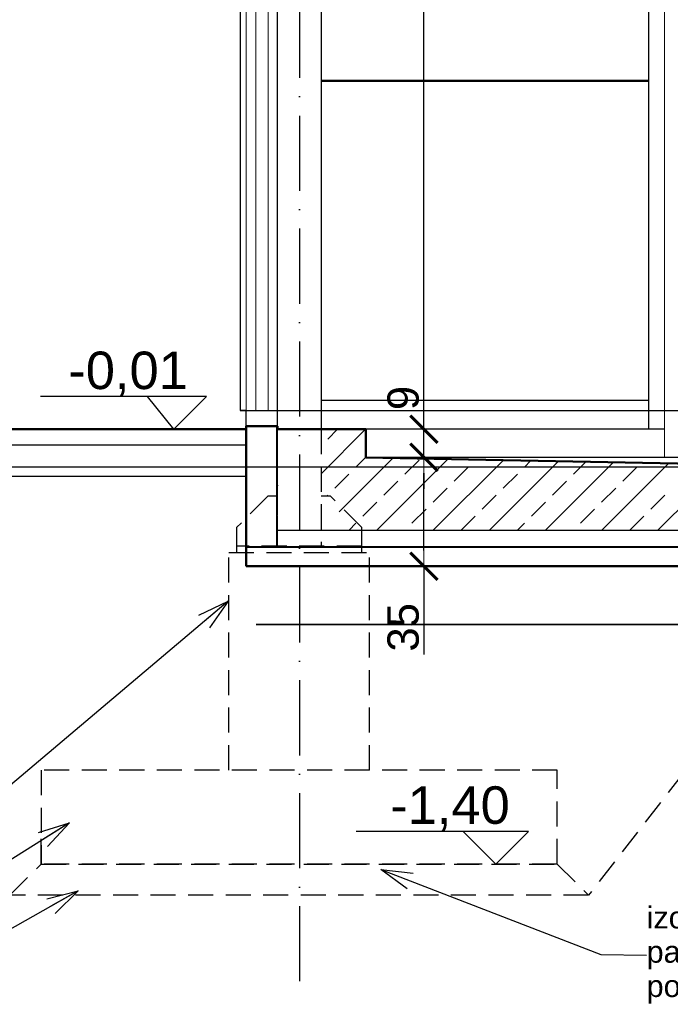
# Model space of a CAD drawing. Extents: x 5703 to 11842, y -4896 to -230.
# Tile 13 of 28: x 8337 to 8545, y -4790 to -4476. Entities that reach past the tile are written whole.
import ezdxf

# ---------------------------------------------------------------- set-up
doc = ezdxf.new("R2010")
doc.units = 0
doc.header["$LTSCALE"] = 2
for name, pattern in [('ACAD_ISO10W100', [18, 12, -3, 0, -3]), ('JIS_02_1.0', [2, 1, -1]), ('JIS_02_2.0', [3, 2, -1])]:
    doc.linetypes.add(name, pattern=pattern)
for name, color, linetype in [('2D- Siatka Modularna', 81, 'ACAD_ISO10W100'), ('_opis', 7, 'Continuous'), ('Budowlane - Fundamenty - Izolacja Pionowa', 7, 'Continuous'), ('Budowlane - Fundamenty - Izolacja Pozioma', 7, 'Continuous'), ('Budowlane - Opisy', 7, 'Continuous'), ('Budowlane - Wylewka betonowa', 7, 'Continuous'), ('Konstrukcja - Fasada', 7, 'Continuous'), ('Konstrukcja - Płyta - Zbrojenie Rozproszone', 7, 'Continuous'), ('Konstrukcja - Sciany Studni', 7, 'Continuous'), ('struktura', 7, 'Continuous'), ('Wymiarowanie - Poziomy', 7, 'Continuous'), ('wypelnienia kryjace', 250, 'Continuous')]:
    doc.layers.add(name, color=color, linetype=linetype)
for name, color, linetype, lineweight in [('a___przekrojowa___0.5', 7, 'Continuous', 50), ('a___widokowa_0.25', 7, 'Continuous', 25), ('a___wymiary', 7, 'Continuous', 18), ('drzwi', 30, 'Continuous', 20)]:
    doc.layers.add(name, color=color, linetype=linetype, lineweight=lineweight)
doc.styles.add('GENERATED_STYLE_2', font='ARIAL.TTF')
doc.styles.get("Standard").update_dxf_attribs({"font": 'arial.ttf'})
doc.dimstyles.new('1_50', dxfattribs={"dimtxt": 10, "dimasz": 5, "dimexe": 1.25, "dimexo": 0.625, "dimgap": 1.5, "dimtad": 1, "dimdec": 3, "dimrnd": 0.5, "dimdsep": 46, "dimtxsty": 'Standard', "dimblk": 'znacznik', "dimcen": 1.5, "dimse1": 1, "dimse2": 1, "dimclrd": 256, "dimclrt": 256, "dimazin": 0, "dimtfac": 1, "dimtdec": 3, "dimtmove": 0, "dimatfit": 3, "dimldrblk": 'znacznik', "dimfxl": 1, "dimarcsym": 0})
doc.dimstyles.new('GENERATED_STYLE__61', dxfattribs={"dimtxt": 0.18, "dimasz": 4.56, "dimexe": 0.18, "dimexo": 0.0625, "dimgap": 0.09, "dimtad": 0, "dimtih": 1, "dimtoh": 1, "dimdec": 4, "dimzin": 0, "dimdsep": 46, "dimtxsty": 'Standard', "dimcen": 0.09, "dimadec": 0, "dimazin": 0, "dimtfac": 1, "dimtdec": 4, "dimtmove": 0, "dimatfit": 3, "dimldrblk": 'ARROWHEAD_3', "dimfxl": 1, "dimtolj": 1, "dimtzin": 0, "dimarcsym": 0})

# ---------------------------------------------------------------- blocks, each defined once
blk = doc.blocks.new('ARROWHEAD_3')
at = {"linetype": 'Continuous'}
blk.add_line((0, 0), (-1, 0), dxfattribs=at)
at = {"linetype": 'Continuous', "flags": 128}
blk.add_lwpolyline([(-1, 0.2679), (0, 0), (-1, -0.2679)], dxfattribs=at)
blk = doc.blocks.new('znacznik')
at = {"layer": 'a___wymiary'}
for p, q in [((0, 1.394), (0, -1.394)), ((1.394, 0), (-1.394, 0))]:
    blk.add_line(p, q, dxfattribs=at)
at = {"layer": 'a___wymiary', "const_width": 0.2}
blk.add_lwpolyline([(0.876, 0.876), (-0.876, -0.876)], dxfattribs=at)
blk = doc.blocks.new('*D5299')
at = {"layer": 'a___wymiary', "lineweight": -2}
blk.add_line((8160.05, -4130.6), (8160.05, -4601.6), dxfattribs=at)
at = {"layer": 'Defpoints', "color": 0}
for p in [(8457.11, -4125.6), (8160.05, -4606.6), (8341.56, -4606.6)]:
    blk.add_point(p, dxfattribs=at)
at = {"layer": 'a___wymiary', "lineweight": -2, "xscale": 5, "yscale": 5, "zscale": 5}
for p, rotation in [((8160.05, -4125.6), 90), ((8160.05, -4606.6), 270)]:
    blk.add_blockref('znacznik', p, dxfattribs=dict(at, rotation=rotation))
at = {"layer": 'a___wymiary', "insert": (8153.45, -4366.1), "char_height": 10, "attachment_point": 5, "rotation": 90}
blk.add_mtext('481', dxfattribs=at)
blk = doc.blocks.new('*D5300')
at = {"layer": 'a___wymiary', "lineweight": -2}
blk.add_line((8179.83, -4130.6), (8179.83, -4600.6), dxfattribs=at)
at = {"layer": 'Defpoints', "color": 0}
for p in [(8458.76, -4125.6), (8179.83, -4605.6), (8411.88, -4605.6)]:
    blk.add_point(p, dxfattribs=at)
at = {"layer": 'a___wymiary', "lineweight": -2, "xscale": 5, "yscale": 5, "zscale": 5}
for p, rotation in [((8179.83, -4125.6), 90), ((8179.83, -4605.6), 270)]:
    blk.add_blockref('znacznik', p, dxfattribs=dict(at, rotation=rotation))
at = {"layer": 'a___wymiary', "insert": (8173.22, -4365.6), "char_height": 10, "attachment_point": 5, "rotation": 90}
blk.add_mtext('480', dxfattribs=at)
blk = doc.blocks.new('*D5301')
at = {"layer": 'a___wymiary', "lineweight": -2}
for p, q in [((8179.83, -4605.6), (8179.83, -4588.62)), ((8179.83, -4600.6), (8179.83, -4595.6)), ((8179.83, -4605.6), (8179.83, -4606.6)), ((8179.83, -4611.6), (8179.83, -4616.6))]:
    blk.add_line(p, q, dxfattribs=at)
at = {"layer": 'Defpoints', "color": 0}
for p in [(8179.83, -4606.6), (8294.38, -4606.6), (8411.88, -4605.6)]:
    blk.add_point(p, dxfattribs=at)
at = {"layer": 'a___wymiary', "lineweight": -2, "xscale": 5, "yscale": 5, "zscale": 5}
for p, rotation in [((8179.83, -4605.6), 270), ((8179.83, -4606.6), 90)]:
    blk.add_blockref('znacznik', p, dxfattribs=dict(at, rotation=rotation))
at = {"layer": 'a___wymiary', "insert": (8173.31, -4591.96), "char_height": 10, "attachment_point": 5, "rotation": 90}
blk.add_mtext('1', dxfattribs=at)
blk = doc.blocks.new('*D5303')
at = {"layer": 'a___wymiary', "lineweight": -2}
blk.add_line((8201.73, -4180.6), (8201.73, -4595.6), dxfattribs=at)
at = {"layer": 'Defpoints', "color": 0}
for p in [(8403.03, -4175.6), (8201.73, -4600.6), (8407.88, -4600.6)]:
    blk.add_point(p, dxfattribs=at)
at = {"layer": 'a___wymiary', "lineweight": -2, "xscale": 5, "yscale": 5, "zscale": 5}
for p, rotation in [((8201.73, -4175.6), 90), ((8201.73, -4600.6), 270)]:
    blk.add_blockref('znacznik', p, dxfattribs=dict(at, rotation=rotation))
at = {"layer": 'a___wymiary', "insert": (8195.13, -4388.1), "char_height": 10, "attachment_point": 5, "rotation": 90}
blk.add_mtext('425', dxfattribs=at)
blk = doc.blocks.new('*D5304')
at = {"layer": 'a___wymiary', "lineweight": -2}
for p, q in [((8201.73, -4600.6), (8201.73, -4585.79)), ((8201.73, -4595.6), (8201.73, -4590.6)), ((8201.73, -4600.6), (8201.73, -4606.6)), ((8201.73, -4611.6), (8201.73, -4616.6))]:
    blk.add_line(p, q, dxfattribs=at)
at = {"layer": 'Defpoints', "color": 0}
for p in [(8407.88, -4600.6), (8201.73, -4606.6), (8407.68, -4606.6)]:
    blk.add_point(p, dxfattribs=at)
at = {"layer": 'a___wymiary', "lineweight": -2, "xscale": 5, "yscale": 5, "zscale": 5}
for p, rotation in [((8201.73, -4600.6), 270), ((8201.73, -4606.6), 90)]:
    blk.add_blockref('znacznik', p, dxfattribs=dict(at, rotation=rotation))
at = {"layer": 'a___wymiary', "insert": (8195.13, -4590.6), "char_height": 10, "attachment_point": 5, "rotation": 90}
blk.add_mtext('6', dxfattribs=at)
blk = doc.blocks.new('*D5364')
at = {"layer": 'a___wymiary', "lineweight": -2}
for p, q in [((8466.66, -4645.4), (8466.66, -4620.6)), ((8466.66, -4650.4), (8466.66, -4678.61))]:
    blk.add_line(p, q, dxfattribs=at)
at = {"layer": 'Defpoints', "color": 0}
for p in [(8448.06, -4615.6), (8466.66, -4615.6), (8452.95, -4650.4)]:
    blk.add_point(p, dxfattribs=at)
at = {"layer": 'a___wymiary', "lineweight": -2, "xscale": 5, "yscale": 5, "zscale": 5}
for p, rotation in [((8466.66, -4615.6), 90), ((8466.66, -4650.4), 270)]:
    blk.add_blockref('znacznik', p, dxfattribs=dict(at, rotation=rotation))
at = {"layer": 'a___wymiary', "insert": (8460.05, -4669.92), "char_height": 10, "attachment_point": 5, "rotation": 90}
blk.add_mtext('35', dxfattribs=at)
blk = doc.blocks.new('*D5365')
at = {"layer": 'a___wymiary', "lineweight": -2}
for p, q in [((8466.66, -4606.6), (8466.66, -4591.81)), ((8466.66, -4601.6), (8466.66, -4596.6)), ((8466.66, -4615.6), (8466.66, -4606.6)), ((8466.66, -4620.6), (8466.66, -4625.6))]:
    blk.add_line(p, q, dxfattribs=at)
at = {"layer": 'Defpoints', "color": 0}
for p in [(8448.06, -4606.6), (8466.66, -4606.6), (8448.06, -4615.6)]:
    blk.add_point(p, dxfattribs=at)
at = {"layer": 'a___wymiary', "lineweight": -2, "xscale": 5, "yscale": 5, "zscale": 5}
for p, rotation in [((8466.66, -4606.6), 270), ((8466.66, -4615.6), 90)]:
    blk.add_blockref('znacznik', p, dxfattribs=dict(at, rotation=rotation))
at = {"layer": 'a___wymiary', "insert": (8460.05, -4596.6), "char_height": 10, "attachment_point": 5, "rotation": 90}
blk.add_mtext('9', dxfattribs=at)
blk = doc.blocks.new('*D5366')
at = {"layer": 'a___wymiary', "lineweight": -2}
blk.add_line((8466.66, -4601.6), (8466.66, -4296.1), dxfattribs=at)
at = {"layer": 'Defpoints', "color": 0}
for p in [(8422.38, -4291.1), (8466.66, -4291.1), (8448.06, -4606.6)]:
    blk.add_point(p, dxfattribs=at)
at = {"layer": 'a___wymiary', "lineweight": -2, "xscale": 5, "yscale": 5, "zscale": 5}
for p, rotation in [((8466.66, -4291.1), 90), ((8466.66, -4606.6), 270)]:
    blk.add_blockref('znacznik', p, dxfattribs=dict(at, rotation=rotation))
at = {"layer": 'a___wymiary', "insert": (8460.05, -4448.85), "char_height": 10, "attachment_point": 5, "rotation": 90}
blk.add_mtext('315.5', dxfattribs=at)

msp = doc.modelspace()

# ---------------------------------------------------------------- linework, layer by layer
at = {"layer": '2D- Siatka Modularna'}
msp.add_line((8426.8813, -3964.8569), (8426.8813, -4784.4517), dxfattribs=at)
msp.add_line((8426.8813, -3964.8569), (8426.8813, -4784.4517), dxfattribs=at)
at = {"layer": '_opis'}
for p, q in [((8407.8778, -4600.5996), (9174.5813, -4600.5996)), ((8115.5628, -4618.5996), (9477.1957, -4618.5996))]:
    msp.add_line(p, q, dxfattribs=at)
at = {"layer": '_opis', "linetype": 'Continuous', "transparency": 33554687}
for p, q in [((8433.7789, -4620.8086), (8447.9878, -4606.5996)), ((8435.8849, -4609.7223), (8439.0076, -4606.5996)), ((8439.5246, -4633.0234), (8456.7814, -4615.7666)), ((8444.8651, -4618.7026), (8448.0628, -4615.5049)), ((8451.5307, -4638.9778), (8474.4045, -4616.104)), ((8460.5806, -4620.9477), (8465.0707, -4616.4575)), ((8469.4912, -4638.9778), (8492.0276, -4616.4414)), ((8483.0312, -4616.4575), (8483.216, -4616.2727)), ((8487.4517, -4638.9778), (8509.6507, -4616.7788)), ((8498.7467, -4618.7026), (8500.8391, -4616.6101)), ((8505.4122, -4638.9778), (8527.2737, -4617.1163)), ((8514.4621, -4620.9477), (8518.4622, -4616.9476)), ((8523.3727, -4638.9778), (8544.8968, -4617.4537)), ((8433.7789, -4620.8086), (8433.7789, -4620.8086)), ((8438.1299, -4625.4378), (8442.6201, -4620.9477)), ((8476.296, -4623.1927), (8480.7861, -4618.7026)), ((8492.0115, -4625.4378), (8496.5016, -4620.9477)), ((8530.1775, -4623.1927), (8534.6677, -4618.7026)), ((8453.8454, -4627.6828), (8458.3355, -4623.1927)), ((8507.7269, -4627.6828), (8512.217, -4623.1927)), ((8438.1299, -4625.4378), (8438.1299, -4625.4378)), ((8469.5608, -4629.9279), (8474.0509, -4625.4378)), ((8523.4424, -4629.9279), (8527.9325, -4625.4378)), ((8541.3332, -4638.9778), (8553.5628, -4626.7482)), ((8435.5681, -4627.9996), (8435.8849, -4627.6828)), ((8447.1102, -4634.418), (8451.6003, -4629.9279)), ((8485.2763, -4632.173), (8489.7664, -4627.6828)), ((8500.9917, -4634.418), (8505.4818, -4629.9279)), ((8539.1578, -4632.173), (8543.6479, -4627.6828)), ((8462.8256, -4636.6631), (8467.3158, -4632.173)), ((8516.7072, -4636.6631), (8521.1973, -4632.173)), ((8442.6981, -4638.8301), (8444.8651, -4636.6631)), ((8478.5411, -4638.9082), (8483.0312, -4634.418)), ((8496.432, -4638.9778), (8498.7467, -4636.6631)), ((8532.4226, -4638.9082), (8536.9127, -4634.418)), ((8460.5109, -4638.9778), (8460.5806, -4638.9082)), ((8514.3925, -4638.9778), (8514.4621, -4638.9082))]:
    msp.add_line(p, q, dxfattribs=at)
at = {"layer": 'a___przekrojowa___0.5'}
for p, q in [((8409.8778, -4606.5996), (8301.8728, -4606.5996)), ((8419.8778, -4605.5996), (8409.8778, -4605.5996)), ((8409.8778, -4605.5996), (8409.8778, -4650.3996)), ((8419.8778, -4606.5996), (8419.8778, -4605.5996)), ((8448.0628, -4606.5996), (8419.8778, -4606.5996)), ((8448.0628, -4615.5996), (8448.0628, -4606.5996)), ((8480.8405, -4616.2272), (8448.0628, -4615.5996)), ((8553.5628, -4617.6196), (8480.8405, -4616.2272)), ((8409.8778, -4650.3996), (8637.5628, -4650.3996))]:
    msp.add_line(p, q, dxfattribs=at)
at = {"layer": 'a___widokowa_0.25'}
for p, q in [((8433.7789, -4200.7283), (8433.7789, -4606.5996)), ((8538.5628, -4606.5996), (8538.5628, -4200.5573)), ((8419.8778, -4605.5996), (8419.8778, -4283.0996)), ((8407.8778, -4285.0996), (8407.8778, -4600.5996)), ((8409.8778, -4600.5996), (8407.8778, -4600.5996)), ((8409.8778, -4606.5996), (8409.8778, -4600.5996)), ((8543.5628, -4606.5996), (8448.0628, -4606.5996)), ((8301.8728, -4611.5996), (8409.8778, -4611.5996)), ((8543.5628, -4615.5996), (8448.0628, -4615.5996)), ((8548.5628, -4615.5996), (8543.5628, -4615.5996)), ((8301.8728, -4621.5996), (8409.8778, -4621.5996)), ((8419.7784, -4627.9996), (8416.7789, -4627.9996))]:
    msp.add_line(p, q, dxfattribs=at)
at = {"layer": 'a___widokowa_0.25', "linetype": 'JIS_02_2.0', "ltscale": 2}
for p, q in [((8433.7789, -4606.5996), (8433.7789, -4643.9996)), ((8416.7789, -4627.9996), (8406.7789, -4637.9996)), ((8436.7789, -4627.9996), (8433.7789, -4627.9996)), ((8446.7789, -4637.9996), (8436.7789, -4627.9996)), ((8406.7789, -4637.9996), (8406.7789, -4643.9996)), ((8446.7789, -4643.9996), (8446.7789, -4637.9996)), ((8404.2789, -4715.5996), (8404.2789, -4645.9996)), ((8404.2789, -4645.9996), (8449.2789, -4645.9996)), ((8446.7789, -4643.9996), (8406.7789, -4643.9996)), ((8406.7789, -4643.9996), (8406.7789, -4645.9996)), ((8446.7789, -4645.9996), (8446.7789, -4643.9996)), ((8449.2789, -4715.5996), (8449.2789, -4645.9996)), ((8586.3722, -4668.9996), (8519.2789, -4755.5996)), ((8509.2789, -4715.5996), (8344.2789, -4715.5996)), ((8509.2789, -4715.5996), (8344.2789, -4715.5996)), ((8344.2789, -4715.5996), (8344.2789, -4745.5996)), ((8509.2789, -4745.5996), (8509.2789, -4715.5996)), ((8509.2789, -4745.5996), (8509.2789, -4715.5996)), ((8344.2789, -4745.5996), (8344.2789, -4735.5996)), ((8334.2789, -4755.5996), (8344.2789, -4745.5996)), ((8509.2789, -4745.5996), (8344.2789, -4745.5996)), ((8344.2789, -4745.5996), (8509.2789, -4745.5996)), ((8509.2789, -4745.5996), (8519.2789, -4755.5996)), ((8519.2789, -4755.5996), (8334.2789, -4755.5996))]:
    msp.add_line(p, q, dxfattribs=at)
at = {"layer": 'a___widokowa_0.25', "linetype": 'JIS_02_1.0', "const_width": 0.2}
for points in [[(8419.7778, -4605.5996), (8419.7778, -4644.3996)], [(8419.8778, -4638.9778), (8637.5627, -4638.9778)], [(8637.5627, -4644.2996), (8409.8778, -4644.2996)]]:
    msp.add_lwpolyline(points, dxfattribs=at)
at = {"layer": 'Budowlane - Fundamenty - Izolacja Pionowa'}
for p, q in [((8419.6778, -4605.5996), (8411.8778, -4605.5996)), ((8419.8778, -4605.5996), (8419.6778, -4605.5996)), ((8419.8778, -4633.9996), (8419.8778, -4605.5996)), ((8419.8778, -4644.1996), (8419.8778, -4634.1996)), ((8419.6778, -4644.1996), (8411.8778, -4644.1996))]:
    msp.add_line(p, q, dxfattribs=at)
at = {"layer": 'Budowlane - Fundamenty - Izolacja Pozioma'}
for p, q in [((8419.8778, -4644.1996), (8419.8778, -4634.1996)), ((8637.5628, -4638.9778), (8419.6778, -4638.9778)), ((8637.5628, -4644.1996), (8419.8778, -4644.1996))]:
    msp.add_line(p, q, dxfattribs=at)
at = {"layer": 'Budowlane - Wylewka betonowa'}
for p, q in [((8419.8778, -4624.5996), (8419.8778, -4606.5996)), ((8419.6778, -4644.1996), (8409.8778, -4644.1996)), ((8637.5628, -4644.1996), (8419.8778, -4644.1996))]:
    msp.add_line(p, q, dxfattribs=at)
at = {"layer": 'drzwi'}
for p, q in [((8543.5628, -4615.5996), (8543.5628, -4255.5996)), ((8409.8778, -4600.5996), (8409.8778, -4291.5996)), ((8412.8778, -4291.5996), (8412.8778, -4600.5996)), ((8412.8778, -4600.5996), (8412.8778, -4291.5996)), ((8416.8778, -4600.5996), (8416.8778, -4291.5996)), ((8416.8778, -4600.5996), (8416.8778, -4291.5996)), ((8419.8778, -4600.5996), (8419.8778, -4293.0996)), ((8412.8778, -4600.5996), (8409.8778, -4600.5996)), ((8409.8778, -4600.5996), (8409.8778, -4605.5996)), ((8409.8778, -4605.5996), (8409.8778, -4600.5996)), ((8412.8778, -4600.5996), (8409.8778, -4600.5996)), ((8412.8778, -4600.5996), (8416.8778, -4600.5996)), ((8419.8778, -4600.5996), (8416.8778, -4600.5996)), ((8419.8778, -4600.5996), (8416.8778, -4600.5996)), ((8419.8778, -4605.5996), (8419.8778, -4600.5996)), ((8419.8778, -4605.5996), (8419.8778, -4600.5996))]:
    msp.add_line(p, q, dxfattribs=at)
at = {"layer": 'Konstrukcja - Fasada'}
for p, q in [((8409.8778, -4605.5996), (8419.8778, -4605.5996)), ((8419.8778, -4605.5996), (8409.8778, -4605.5996))]:
    msp.add_line(p, q, dxfattribs=at)
at = {"layer": 'Konstrukcja - Płyta - Zbrojenie Rozproszone'}
msp.add_line((8419.8778, -4633.9996), (8419.8778, -4624.5996), dxfattribs=at)
msp.add_point((8419.8778, -4624.5996), dxfattribs=at)
at = {"layer": 'Konstrukcja - Sciany Studni'}
msp.add_line((8637.5628, -4638.9778), (8419.8778, -4638.9778), dxfattribs=at)
at = {"layer": 'struktura'}
for p, q in [((8419.6778, -4644.1996), (8419.6778, -4605.5996)), ((8419.6778, -4644.1996), (8419.6778, -4605.5996)), ((8637.5628, -4638.9778), (8419.6778, -4638.9778)), ((8637.5628, -4638.9778), (8419.6778, -4638.9778)), ((8637.5628, -4644.3996), (8409.8778, -4644.3996)), ((8637.5628, -4644.3996), (8409.8778, -4644.3996))]:
    msp.add_line(p, q, dxfattribs=at)
at = {"layer": 'Wymiarowanie - Poziomy'}
for p, q in [((8397.1899, -4596.1571), (8344.0576, -4596.1571)), ((8500.0911, -4735.1571), (8444.9587, -4735.1571))]:
    msp.add_line(p, q, dxfattribs=at)
for points in [[(8397.1899, -4596.1571), (8386.7474, -4606.5996), (8378.3049, -4596.1571)], [(8500.0911, -4735.1571), (8489.6486, -4745.5996), (8479.206, -4735.1571)]]:
    msp.add_lwpolyline(points, dxfattribs=at)
at = {"layer": 'wypelnienia kryjace'}
for p, q in [((8494.2478, -4495.0996), (8433.7789, -4495.0996)), ((8538.5628, -4495.0996), (8494.2478, -4495.0996)), ((8494.2478, -4495.3996), (8433.7789, -4495.3996)), ((8538.5628, -4495.3996), (8494.2478, -4495.3996)), ((8433.7789, -4597.2996), (8538.5628, -4597.2996)), ((8594.9628, -4668.9996), (8413.0628, -4668.9996)), ((8413.0628, -4668.9996), (8594.9628, -4668.9996))]:
    msp.add_line(p, q, dxfattribs=at)

# ---------------------------------------------------------------- texts
at = {"layer": 'Budowlane - Opisy', "insert": (8537.8248, -4774.7092), "char_height": 7.000002, "width": 81.851361, "attachment_point": 4, "line_spacing_factor": 0.93983, "style": 'GENERATED_STYLE_2'}
msp.add_mtext('izolacja pozioma\\Ppapa asfaltowa podkładowa', dxfattribs=at)
at = {"layer": 'Wymiarowanie - Poziomy', "char_height": 12, "attachment_point": 3, "style": 'GENERATED_STYLE_2'}
for s, insert in [('-0,01', (8391.1899, -4581.7571)), ('-1,40', (8494.0911, -4720.7571))]:
    msp.add_mtext(s, dxfattribs=dict(at, insert=insert))

# ---------------------------------------------------------------- dimensions: what is measured, and where the dimension line sits
at = {"layer": 'a___wymiary'}
for base, p1, p2, picture, middle in [((8160.0523, -4606.5996), (8457.1141, -4125.5996), (8341.5601, -4606.5996), '*D5299', (8153.4473, -4366.0996)), ((8179.8265, -4605.5996), (8458.7619, -4125.5996), (8411.8778, -4605.5996), '*D5300', (8173.2215, -4365.5996))]:
    dim = msp.add_linear_dim(base=base, p1=p1, p2=p2, angle=90, dimstyle='1_50', dxfattribs=at)
    dim.commit()
    dim.dimension.update_dxf_attribs({"geometry": picture, "text_midpoint": middle})
for base, p1, p2, picture, middle in [((8201.7319, -4600.5996), (8403.0276, -4175.5996), (8407.8778, -4600.5996), '*D5303', (8195.1269, -4388.0996)), ((8466.6558, -4291.0996), (8448.0628, -4606.5996), (8422.3778, -4291.0996), '*D5366', (8460.0508, -4448.8496))]:
    dim = msp.add_linear_dim(base=base, p1=p1, p2=p2, angle=90, dimstyle='1_50', override={"dimtmove": 1}, dxfattribs=at)
    dim.commit()
    dim.dimension.update_dxf_attribs({"geometry": picture, "text_midpoint": middle})
for base, p1, p2, picture, middle in [((8201.7319, -4606.5996), (8407.8778, -4600.5996), (8407.6758, -4606.5996), '*D5304', (8201.7319, -4590.5996)), ((8179.8265, -4606.5996), (8411.8778, -4605.5996), (8294.3753, -4606.5996), '*D5301', (8179.8265, -4591.9616)), ((8466.6558, -4606.5996), (8448.0628, -4615.5996), (8448.0628, -4606.5996), '*D5365', (8466.6558, -4596.5996))]:
    dim = msp.add_linear_dim(base=base, p1=p1, p2=p2, angle=90, dimstyle='1_50', override={"dimtmove": 1}, dxfattribs=at)
    dim.commit()
    dim.dimension.update_dxf_attribs({"geometry": picture, "text_midpoint": middle, "dimtype": 160})
dim = msp.add_linear_dim(base=(8466.6558, -4615.5996), p1=(8452.9547, -4650.3996), p2=(8448.0628, -4615.5996), angle=90, dimstyle='1_50', dxfattribs=at)
dim.commit()
dim.dimension.update_dxf_attribs({"geometry": '*D5364', "text_midpoint": (8466.6558, -4669.9214), "dimtype": 160})

# ---------------------------------------------------------------- leaders
at = {"layer": 'Budowlane - Opisy', "annotation_type": 0, "has_hookline": 1}
for points, hookline_direction, text_width in [([(8404.0566, -4661.5825), (8329.9812, -4724.2221), (8314.7688, -4724.6221)], 1, 135.24), ([(8353.3213, -4732.4169), (8328.0931, -4748.3455), (8312.8807, -4748.3455)], 1, 110.103), ([(8452.8776, -4747.402), (8523.2272, -4774.5092), (8537.7348, -4774.7092)], 0, 71.155), ([(8356.14, -4754.1366), (8328.0931, -4770.0652), (8312.8807, -4770.0652)], 1, 105.959)]:
    msp.add_leader(points, dimstyle='GENERATED_STYLE__61', override={"dimasz": 10}, dxfattribs=dict(at, hookline_direction=hookline_direction, text_width=text_width))

doc.saveas('drawing.dxf')
